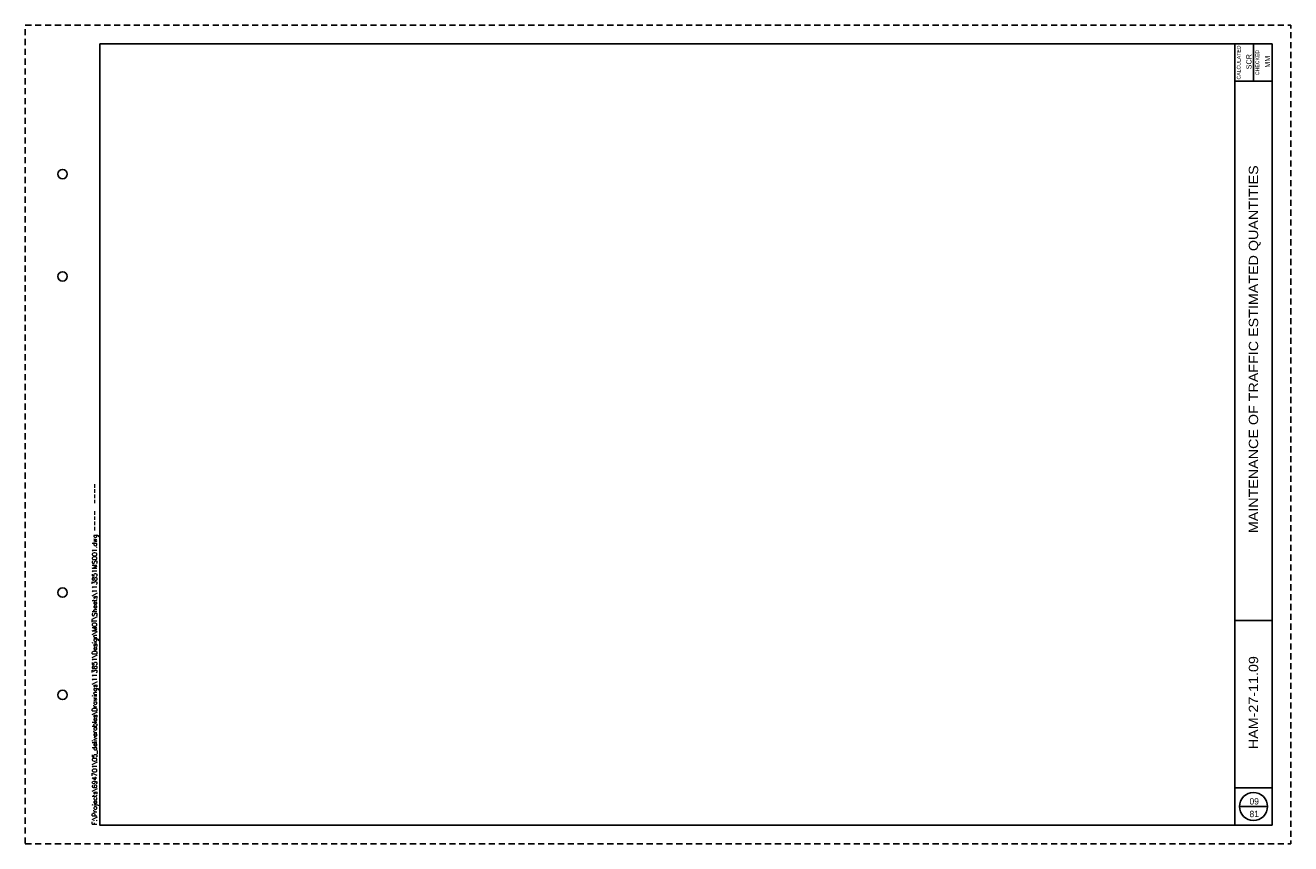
# Paper-space layout '113851MS001' of a CAD drawing. Header units: feet. Extents: x 0 to 34, y 0 to 22.
import ezdxf
from ezdxf.enums import TextEntityAlignment as Align

# ---------------------------------------------------------------- set-up
doc = ezdxf.new("R2010")
doc.units = ezdxf.units.FT
doc.header["$MEASUREMENT"] = 0
doc.linetypes.add('OhDOT_USTN3', pattern=[0.22, 0.165, -0.055])
for name, color, linetype in [('SH_Border', 7, 'Continuous'), ('SH_Cut_Line', 7, 'OhDOT_USTN3'), ('SH_Data', 7, 'Continuous')]:
    doc.layers.add(name, color=color, linetype=linetype)
doc.styles.add('DwgStamp', font='romans.shx')
doc.styles.add('Font 70-Main Title', font='txt', dxfattribs={"width": 1.15, "height": 0.25})
doc.styles.add('Straight-Normal', font='font30.shx', dxfattribs={"height": 0.14})
doc.styles.add('Straight-Sub Title', font='font30.shx', dxfattribs={"height": 0.17})

# ---------------------------------------------------------------- blocks, each defined once
blk = doc.blocks.new('BLKWO')
at = {"layer": 'SH_Border', "color": 7, "linetype": 'Continuous'}
for p, q in [((32.5, 0.5), (32.5, 21.5)), ((33, 21.5), (33, 20.5)), ((32.5, 20.5), (33.5, 20.5)), ((32.5, 6), (33.5, 6)), ((32.5, 1.5), (33.5, 1.5))]:
    blk.add_line(p, q, dxfattribs=at)
at = {"layer": 'SH_Border', "color": 7, "linetype": 'Continuous', "flags": 128}
blk.add_lwpolyline([(2, 21.5), (33.5, 21.5), (33.5, 0.5), (2, 0.5), (2, 21.5)], close=True, dxfattribs=at)
at = {"layer": 'SH_Border', "color": 7, "linetype": 'Continuous'}
for centre in [(1, 18), (1, 15.25), (1, 6.75), (1, 4)]:
    blk.add_circle(centre, 0.125, dxfattribs=at)
at = {"layer": 'SH_Cut_Line', "color": 7, "linetype": 'OhDOT_USTN3', "flags": 128}
blk.add_lwpolyline([(0, 0), (34, 0), (34, 22), (0, 22), (0, 0)], close=True, dxfattribs=at)
at = {"layer": 'SH_Data', "color": 7, "linetype": 'Continuous'}
blk.add_line((32.625, 1), (33.375, 1), dxfattribs=at)
blk.add_circle((33, 1), 0.375, dxfattribs=at)
at = {"layer": 'SH_Border', "color": 7, "linetype": 'Continuous', "style": 'DwgStamp'}
blk.add_text('F:\\Projects\\694701\\05_deliverables\\Drawings\\113851\\Design\\MOT\\Sheets\\113851MS001.dwg ----  ----', height=0.125, rotation=90, dxfattribs=at).set_placement((1.925, 0.5))
at = {"layer": 'SH_Data', "color": 7, "linetype": 'Continuous', "style": 'Straight-Normal'}
for s, p in [('CALCULATED', (32.553, 21)), ('CHECKED', (33.053, 21))]:
    blk.add_text(s, height=0.1, rotation=90, dxfattribs=at).set_placement(p, align=Align.TOP_CENTER)
at = {"layer": 'SH_Data', "style": 'Straight-Normal'}
for tag, p in [('CALCULATED', (32.989, 21.02)), ('CHECKED', (33.489, 21.02))]:
    blk.add_attdef(tag, text='', height=0.14, rotation=90, dxfattribs=at).set_placement(p, align=Align.BOTTOM_CENTER)
at = {"layer": 'SH_Data', "style": 'Font 70-Main Title', "width": 1.15}
for tag, p in [('TITLEAREA2M', (33, 13.292)), ('TITLEAREA1', (33, 3.792))]:
    blk.add_attdef(tag, text='', height=0.25, rotation=90, dxfattribs=at).set_placement(p, align=Align.MIDDLE_CENTER)
at = {"layer": 'SH_Data', "style": 'Straight-Sub Title'}
for tag, p in [('SHEETNO', (33.02, 1.003)), ('SHEETTOTAL', (33.02, 0.663))]:
    blk.add_attdef(tag, text='', height=0.17, dxfattribs=at).set_placement(p, align=Align.BOTTOM_CENTER)

psp = doc.layouts.new('113851MS001')

# ---------------------------------------------------------------- block references
at = {"layer": 'SH_Border'}
psp.add_blockref('BLKWO', (0, 0), dxfattribs=at).add_auto_attribs({'CHECKED': 'MM', 'CALCULATED': 'SCR', 'TITLEAREA2M': 'MAINTENANCE OF TRAFFIC ESTIMATED QUANTITIES', 'TITLEAREA1': 'HAM-27-11.09', 'SHEETTOTAL': '81', 'SHEETNO': '09'})

doc.saveas('drawing.dxf')
